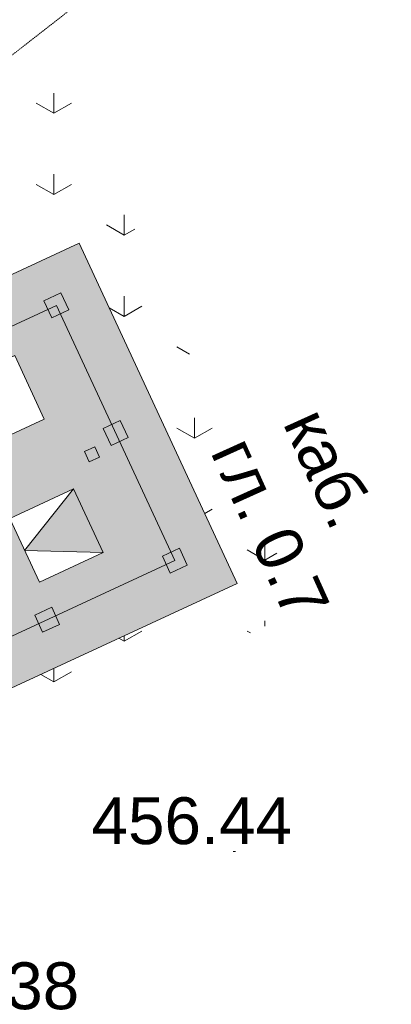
# Model space of a CAD drawing. Header units: millimetres. Extents: x 918404 to 1362154, y 4120617 to 4364104.
# Tile 24 of 256: x 937498 to 939082, y 4141401 to 4145601. Entities that reach past the tile are written whole.
import ezdxf

# ---------------------------------------------------------------- set-up
doc = ezdxf.new("R2010")
doc.units = ezdxf.units.MM
doc.header["$MEASUREMENT"] = 0
doc.linetypes.add('Д_ТРОТ_ТРУБА', pattern=[1.5, 0.75, -0.75])
for name, color, linetype, lineweight in [('(019) Связь_Ном._пера__7', 7, 'Continuous', 18), ('0_Ном._пера__1', 1, 'Continuous', 18), ('0_Ном._пера__6', 6, 'Continuous', 18), ('0_Ном._пера__7', 7, 'Continuous', 18), ('Fills_Pen_No__7_Ном._пера__7', 7, 'Continuous', 18), ('Fills_Ном._пера__82', 82, 'Continuous', 18), ('ВЫСОТА_Ном._пера__7', 7, 'Continuous', 18), ('ТОЧКИ_Ном._пера__5', 5, 'Continuous', 18)]:
    doc.layers.add(name, color=color, linetype=linetype, lineweight=lineweight)
for name, color, linetype, lineweight, true_color in [('0_Ном._пера__251', 7, 'Continuous', 18, 0x6d6d6d), ('64_Ном._пера__1_Ном._пера__28', 7, 'Continuous', 18, 0x260900), ('64_Ном._пера__1_Ном._пера__48', 7, 'Continuous', 18, 0x261c00)]:
    doc.layers.add(name, color=color, linetype=linetype, lineweight=lineweight, true_color=true_color)
doc.layers.add('64_Ном._пера__1', color=7, linetype='Continuous')
doc.styles.add('СГЕНЕРИР_СТИЛЬ_1', font='arial.ttf')

# ---------------------------------------------------------------- blocks, each defined once
blk = doc.blocks.new('Колонна_1057', base_point=(937654.3, 4144382.5))
at = {"layer": '64_Ном._пера__1_Ном._пера__48', "linetype": 'Continuous'}
blk.add_hatch(color=256, dxfattribs=at).paths.add_polyline_path([(937601.2, 4144402), (937634.9, 4144329.4), (937707.4, 4144363.1), (937673.8, 4144435.7)])
at = {"layer": '64_Ном._пера__1_Ном._пера__28', "linetype": 'Continuous', "flags": 128}
blk.add_lwpolyline([(937601.2, 4144402), (937634.9, 4144329.4), (937707.4, 4144363.1), (937673.8, 4144435.7)], close=True, dxfattribs=at)
blk = doc.blocks.new('Колонна_1062', base_point=(937906.8, 4143838.3))
at = {"layer": '64_Ном._пера__1_Ном._пера__48', "linetype": 'Continuous'}
blk.add_hatch(color=256, dxfattribs=at).paths.add_polyline_path([(937887.4, 4143785.1), (937960, 4143818.8), (937926.3, 4143891.4), (937853.7, 4143857.7)])
at = {"layer": '64_Ном._пера__1_Ном._пера__28', "linetype": 'Continuous', "flags": 128}
blk.add_lwpolyline([(937887.4, 4143785.1), (937960, 4143818.8), (937926.3, 4143891.4), (937853.7, 4143857.7)], close=True, dxfattribs=at)
blk = doc.blocks.new('Колонна_1065', base_point=(937615.1, 4143041.5))
at = {"layer": '64_Ном._пера__1_Ном._пера__48', "linetype": 'Continuous'}
blk.add_hatch(color=256, dxfattribs=at).paths.add_polyline_path([(937595.6, 4142988.4), (937668.2, 4143022), (937634.5, 4143094.6), (937562, 4143060.9)])
at = {"layer": '64_Ном._пера__1_Ном._пера__28', "linetype": 'Continuous', "flags": 128}
blk.add_lwpolyline([(937595.6, 4142988.4), (937668.2, 4143022), (937634.5, 4143094.6), (937562, 4143060.9)], close=True, dxfattribs=at)
blk = doc.blocks.new('Колонна_1066', base_point=(938159.4, 4143294))
at = {"layer": '64_Ном._пера__1_Ном._пера__48', "linetype": 'Continuous'}
blk.add_hatch(color=256, dxfattribs=at).paths.add_polyline_path([(938139.9, 4143240.9), (938212.5, 4143274.5), (938178.8, 4143347.1), (938106.2, 4143313.4)])
at = {"layer": '64_Ном._пера__1_Ном._пера__28', "linetype": 'Continuous', "flags": 128}
blk.add_lwpolyline([(938139.9, 4143240.9), (938212.5, 4143274.5), (938178.8, 4143347.1), (938106.2, 4143313.4)], close=True, dxfattribs=at)

msp = doc.modelspace()

# ---------------------------------------------------------------- hatches: boundary and pattern name
at = {"layer": '0_Ном._пера__1', "linetype": 'Continuous', "lineweight": 18}
msp.add_hatch(color=14, dxfattribs=at).paths.add_polyline_path([(937854.1, 4143327.8), (937727.8, 4143599.9), (937527.9, 4143349.1), (937525.7, 4143337.4)])
at = {"layer": '0_Ном._пера__251', "linetype": 'Continuous', "lineweight": 0, "true_color": 0x1b1b1b}
h = msp.add_hatch(color=250, dxfattribs=at)
h.paths.add_polyline_path([(936565.8, 4143877.5), (937070.8, 4142789), (935619.4, 4142115.6), (935114.9, 4143204.4), (935477.8, 4143372.7), (935393.6, 4143554.2), (934849.3, 4143301.6), (935265.7, 4142404.2, -0.67267), (935495.6, 4142246.9, -0.274754), (935390.9, 4142134.4), (935522.7, 4141850.2), (938425, 4143196.7), (937751.6, 4144648.1), (936152.5, 4143906.2), (936236.6, 4143724.8)])
h.paths.add_polyline_path([(937581.9, 4143201.5), (937455.7, 4143473.7), (937727.8, 4143599.9), (937854.1, 4143327.8)], flags=0)
h.paths.add_polyline_path([(937194.8, 4143707.4), (937068.6, 4143979.5), (937476.8, 4144168.9), (937603, 4143896.8)], flags=0)
at = {"layer": 'Fills_Ном._пера__82', "linetype": 'Continuous'}
h = msp.add_hatch(dxfattribs=at)
h.set_pattern_fill('Трава', color=256, style=0, pattern_type=2)
h.set_pattern_definition([(90, (295942.93, 4126321.94), (-600, 0), [86.60254, -259.80762]), (90, (296242.93, 4126495.15), (-600, 0), [86.60254, -259.80762]), (30, (295942.93, 4126321.94), (-300, 519.61524), [86.60254, -259.80762]), (30, (295942.93, 4126668.36), (-300, 519.61524), [86.60254, -259.80762]), (150, (295942.93, 4126321.94), (300, 519.61524), [86.60254, -259.80762]), (150, (295942.93, 4126668.36), (300, 519.61524), [86.60254, -259.80762])])
h.paths.add_polyline_path([(935295.3, 4143759.8), (935393.6, 4143554.2), (934849.3, 4143301.6), (935522.7, 4141850.2), (938425, 4143196.7), (937751.6, 4144648.1), (936152.5, 4143906.2), (935974.8, 4144289.1), (937613.3, 4145565.4), (938698.7, 4143085.9), (935423.2, 4141577.2), (934627.2, 4143239.4)])

# ---------------------------------------------------------------- linework, layer by layer
at = {"layer": '0_Ном._пера__1', "linetype": 'Continuous', "flags": 128}
msp.add_lwpolyline([(937727.8, 4143599.9), (937854.1, 4143327.8), (937581.9, 4143201.5), (937455.7, 4143473.7)], close=True, dxfattribs=at)
msp.add_lwpolyline([(937854.1, 4143327.8), (937518.8, 4143337.6), (937727.8, 4143599.9)], dxfattribs=at)
at = {"layer": '0_Ном._пера__6', "linetype": 'Continuous', "flags": 128}
msp.add_lwpolyline([(937476.8, 4144168.9), (937603, 4143896.8), (937194.8, 4143707.4), (937068.6, 4143979.5)], close=True, dxfattribs=at)
at = {"layer": '0_Ном._пера__7', "linetype": 'Д_ТРОТ_ТРУБА', "flags": 128}
msp.add_lwpolyline([(933690.1, 4142270.5), (933730.5, 4142466.8), (933808.1, 4142601.5), (938539.6, 4146286.8), (945628.6, 4150361.7)], dxfattribs=at)
at = {"layer": '0_Ном._пера__7', "linetype": 'Continuous', "flags": 128}
msp.add_lwpolyline([(937818, 4143779.2), (937838.2, 4143735.7), (937794.6, 4143715.5), (937774.4, 4143759)], close=True, dxfattribs=at)
at = {"layer": 'Fills_Pen_No__7_Ном._пера__7', "linetype": 'Continuous'}
for p, q in [((936152.5, 4143906.2), (937751.6, 4144648.1)), ((937751.6, 4144648.1), (938425, 4143196.7)), ((937654.3, 4144382.5), (936203.1, 4143709.2)), ((937654.3, 4144382.5), (938159.4, 4143294)), ((938159.4, 4143294), (935620, 4142115.8)), ((938425, 4143196.7), (935522.7, 4141850.2))]:
    msp.add_line(p, q, dxfattribs=at)
at = {"layer": 'ТОЧКИ_Ном._пера__5', "linetype": 'Continuous'}
msp.add_line((938408.7, 4142053.7), (938418.7, 4142053.7), dxfattribs=at)

# ---------------------------------------------------------------- block references
at = {"layer": '64_Ном._пера__1', "color": 18, "lineweight": 18, "true_color": 0x260900}
for name, p in [('Колонна_1057', (937654.3, 4144382.5)), ('Колонна_1062', (937906.8, 4143838.3)), ('Колонна_1066', (938159.4, 4143294)), ('Колонна_1065', (937615.1, 4143041.5))]:
    msp.add_blockref(name, p, dxfattribs=at)

# ---------------------------------------------------------------- texts
at = {"layer": '(019) Связь_Ном._пера__7', "linetype": 'Continuous', "char_height": 200, "attachment_point": 7, "rotation": 294.3415, "style": 'СГЕНЕРИР_СТИЛЬ_1'}
for s, insert in [('{каб.}', (938615.9, 4143879.5)), ('{гл. 0.7}', (938306.6, 4143757))]:
    msp.add_mtext(s, dxfattribs=dict(at, insert=insert))
at = {"layer": 'ВЫСОТА_Ном._пера__7', "linetype": 'Continuous', "char_height": 200, "attachment_point": 4, "style": 'СГЕНЕРИР_СТИЛЬ_1'}
for s, insert in [('{456.44}', (937804.6, 4142183.1)), ('{456.38}', (936897.2, 4141479))]:
    msp.add_mtext(s, dxfattribs=dict(at, insert=insert))

doc.saveas('drawing.dxf')
